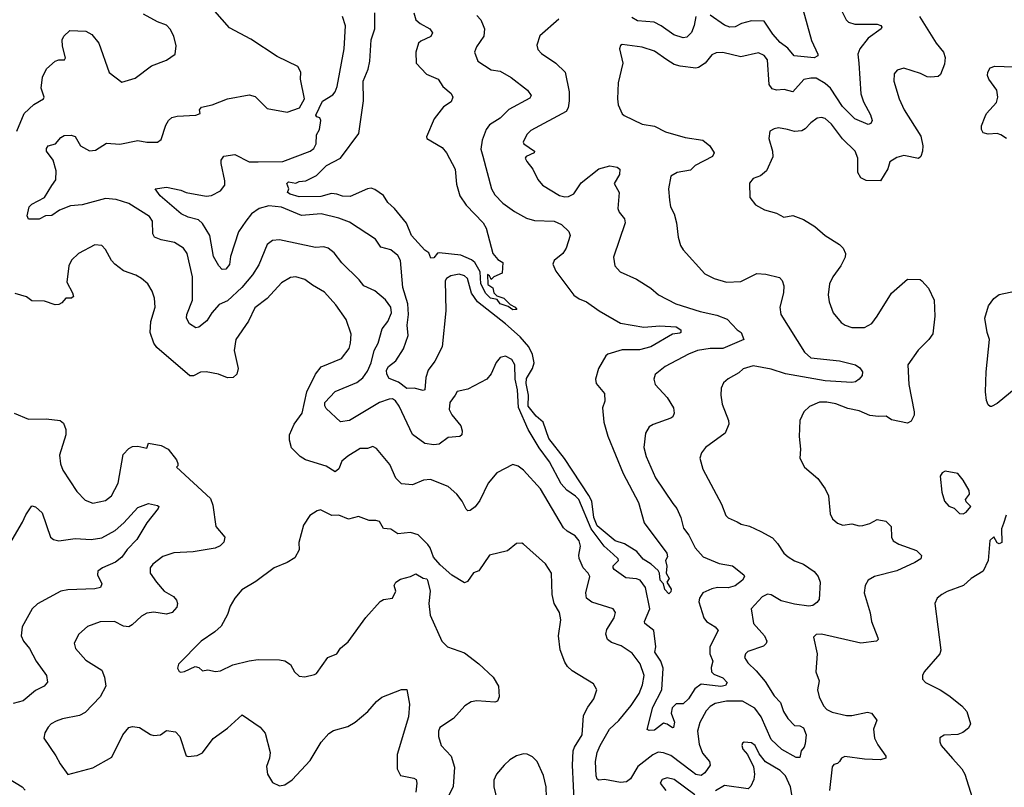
# Model space of a CAD drawing. Extents: x 1443846 to 1577407, y 839182 to 927291.
# Tile 253 of 256: x 1506246 to 1511734, y 902342 to 906617. Entities that reach past the tile are written whole.
import ezdxf

# ---------------------------------------------------------------- set-up
doc = ezdxf.new("R2010")
doc.units = 0

msp = doc.modelspace()

# ---------------------------------------------------------------- linework, layer by layer
at = {"layer": '0CON20XD'}
for points in [[(1506231.4, 905995), (1506271.4, 906095), (1506325, 906144.3), (1506380, 906175), (1506383.3, 906185), (1506366.9, 906235), (1506372.7, 906297.3), (1506395, 906343.3), (1506444.4, 906385.6), (1506465, 906393.3), (1506496.7, 906393.3), (1506502.5, 906405), (1506485, 906470), (1506483.8, 906505), (1506492.5, 906525), (1506525, 906556), (1506615, 906552.2), (1506649.2, 906535), (1506688.1, 906485), (1506745, 906323.3), (1506815, 906268.8), (1506889.7, 906290.3), (1506980.3, 906359.7), (1507065, 906392), (1507113.3, 906425), (1507118.3, 906471.7), (1507105.8, 906525), (1507085, 906563.8), (1507065.5, 906585.5), (1507015, 906604.2), (1506936.6, 906646.6)], [(1509251.2, 906618.8), (1509145, 906526.7), (1509128.6, 906475), (1509135, 906450), (1509155, 906429.2), (1509235, 906374.3), (1509286.7, 906325), (1509309.1, 906215), (1509309.1, 906165), (1509302.5, 906125), (1509292.9, 906105), (1509095, 905998.9), (1509073.1, 905976.9), (1509051.9, 905935), (1509057.1, 905925), (1509115.8, 905885), (1509114.2, 905875), (1509070, 905855), (1509063.1, 905845), (1509073, 905827), (1509105.6, 905785), (1509135, 905726), (1509160.8, 905695), (1509255, 905638.1), (1509285, 905630.9), (1509305, 905632.1), (1509335, 905646.7), (1509375, 905707.9), (1509474.2, 905785.8), (1509535, 905802.8), (1509576, 905795), (1509590.8, 905785), (1509589.2, 905755), (1509560, 905705), (1509587.1, 905655), (1509580.8, 905565), (1509588, 905545), (1509618, 905508), (1509621.4, 905485), (1509556.2, 905295), (1509563.3, 905245), (1509592.7, 905212.7), (1509685, 905172), (1509765, 905121.2), (1509806.7, 905085), (1509903.9, 905033.9), (1510038.3, 904991.7), (1510131.7, 904971.7), (1510188.7, 904948.7), (1510245, 904889.2), (1510266.7, 904875), (1510283.3, 904835), (1510164.7, 904785.3), (1510095, 904786.4), (1510025, 904774.7), (1509975, 904754.5), (1509843.8, 904685), (1509788.3, 904641.7), (1509781.2, 904615), (1509788.8, 904585), (1509855, 904512), (1509890.8, 904455), (1509894.2, 904425), (1509886, 904405), (1509875, 904397.5), (1509776.8, 904363.2), (1509755, 904348.8), (1509734.3, 904315), (1509725.8, 904235), (1509737.5, 904185), (1509790.6, 904065), (1509887, 903923), (1509908.9, 903895), (1509931.9, 903845), (1509945.7, 903785), (1509976.2, 903746.2), (1510010.6, 903675), (1510055, 903625.7), (1510145, 903588.9), (1510220, 903575), (1510282, 903525), (1510287.1, 903515), (1510275.6, 903495), (1510235, 903464.7), (1510195, 903452.1), (1510135, 903454.7), (1510105, 903448.1), (1510054.8, 903425.2), (1510035, 903396), (1510032.5, 903375), (1510058.8, 903285), (1510074.8, 903264.8), (1510122.5, 903235), (1510139.2, 903215), (1510092.8, 903125), (1510092.4, 903085), (1510110.3, 903045), (1510100.5, 903009.5), (1510102.7, 902985), (1510115, 902972.9), (1510165, 902951.8), (1510189.2, 902925), (1510180.2, 902909.8), (1510155, 902903.2), (1510045, 902917.1), (1510009.5, 902890.5), (1509975, 902835.6), (1509945, 902806.9), (1509905, 902806.7), (1509883.8, 902785), (1509877.5, 902755), (1509896.4, 902705), (1509890, 902675), (1509885, 902672.5), (1509855, 902694.3), (1509835, 902699.4), (1509785, 902660.4), (1509755, 902658.5), (1509744.6, 902664.6), (1509775, 902788.8), (1509826, 902884), (1509832.8, 903005), (1509820.4, 903045), (1509785.6, 903095), (1509792.5, 903125), (1509781.8, 903215), (1509730.5, 903255), (1509729.6, 903265), (1509759.5, 903335), (1509735.3, 903455), (1509705, 903495.9), (1509685, 903503.5), (1509625, 903508.1), (1509560.4, 903555), (1509553.3, 903565), (1509554.6, 903575), (1509583.1, 903605), (1509581.9, 903615), (1509555, 903639.5), (1509504.3, 903684.3), (1509431.6, 903781.6), (1509362.6, 903945), (1509345, 903964.1), (1509296.9, 903996.9), (1509265, 904032.3), (1509198.8, 904155), (1509142.4, 904232.4), (1509080.6, 904335), (1509027.1, 904457.1), (1509021.2, 904555), (1509007.2, 904615), (1509006.9, 904695), (1508989.2, 904725), (1508955, 904742.5), (1508925, 904736.2), (1508901.7, 904708.3), (1508874.3, 904645), (1508849.2, 904615), (1508745, 904559.4), (1508685, 904546), (1508674.2, 904525.8), (1508644.2, 904485), (1508640.9, 904445), (1508655, 904417.1), (1508705.7, 904355), (1508712.3, 904327.7), (1508710, 904305), (1508700, 904295), (1508635, 904290), (1508585, 904252.5), (1508555, 904249.4), (1508505, 904256.9), (1508435, 904305.8), (1508362.4, 904465), (1508341.2, 904495), (1508325, 904505.4), (1508305, 904504), (1508251.9, 904485), (1508085, 904384.5), (1508035, 904378), (1507955, 904452), (1507946.9, 904466.9), (1507946.9, 904485), (1508004.3, 904545.7), (1508125, 904596), (1508158.1, 904621.9), (1508185, 904659.1), (1508205.7, 904705), (1508222.8, 904775), (1508244.7, 904815), (1508267.3, 904895), (1508297.7, 904935), (1508317.9, 904985), (1508315.5, 905015), (1508285, 905056.2), (1508225, 905106.9), (1508164.6, 905134.6), (1508138.5, 905168.5), (1508042.2, 905262.2), (1507998.8, 905318.8), (1507966.2, 905345), (1507942.1, 905352.1), (1507895, 905348.9), (1507695, 905391.1), (1507655, 905387.1), (1507626, 905365), (1507579.1, 905250.9), (1507543.8, 905195), (1507484.7, 905125), (1507405, 905050.5), (1507358.9, 905031.1), (1507317.5, 904985), (1507289.8, 904940.2), (1507245, 904904.4), (1507228.6, 904901.4), (1507192.4, 904922.4), (1507175.5, 904955), (1507177.8, 904975), (1507209.7, 905055), (1507210.4, 905185), (1507180, 905315), (1507158.6, 905345), (1507110, 905375), (1507035, 905390), (1506997.5, 905405), (1506988.5, 905425), (1506986.4, 905495), (1506970.8, 905520.8), (1506855, 905593.6), (1506785, 905615.8), (1506725, 905621.8), (1506595, 905586.5), (1506529.8, 905580.2), (1506468, 905555), (1506425, 905526), (1506390, 905525), (1506355, 905506), (1506296.1, 905506.1), (1506288.8, 905525), (1506300, 905575), (1506315, 905589.6), (1506385, 905627.1), (1506425, 905692.7), (1506447.7, 905725), (1506449.1, 905775), (1506432.5, 905835), (1506396.8, 905885), (1506395, 905900), (1506405, 905913.3), (1506445.4, 905924.6), (1506475, 905960), (1506495, 905970.8), (1506533.9, 905973.9), (1506555, 905966.2), (1506586.2, 905915), (1506635, 905885.8), (1506669.1, 905890.9), (1506730.5, 905929.5), (1506805, 905924), (1506905, 905943.1), (1506955, 905934.3), (1507015, 905934), (1507035, 905950), (1507060.2, 906029.8), (1507075, 906055.8), (1507095, 906072.5), (1507125, 906079.4), (1507227.5, 906085), (1507252.5, 906095), (1507248.8, 906115), (1507260.5, 906129.5), (1507318.3, 906141.7), (1507405, 906175.6), (1507525, 906198.6), (1507558.3, 906188.3), (1507625, 906122.9), (1507737.9, 906102.1), (1507805.7, 906125), (1507833.3, 906175), (1507811.8, 906285), (1507813.1, 906325), (1507796.6, 906356.6), (1507681.7, 906411.7), (1507535, 906507.5), (1507415, 906571.4), (1507333.3, 906665)], [(1508443.5, 906655), (1508455, 906615.7), (1508478.1, 906595), (1508532.9, 906565), (1508546.8, 906543.2), (1508537.3, 906522.7), (1508482.4, 906497.6), (1508468.5, 906485), (1508454.8, 906435), (1508455.4, 906375.4), (1508513, 906313), (1508578.6, 906285), (1508604.5, 906244.5), (1508651.2, 906205), (1508661.2, 906185), (1508651.7, 906158.3), (1508609.1, 906130.9), (1508556.2, 906063.8), (1508513.8, 905965), (1508516, 905955), (1508601.8, 905905), (1508626.1, 905876.1), (1508672.7, 905785), (1508680.5, 905700.5), (1508699.5, 905635), (1508734.3, 905584.3), (1508830, 905485), (1508845.6, 905455), (1508884.4, 905314.4), (1508911.3, 905281.3), (1508938.8, 905265), (1508935.8, 905204.2), (1508890, 905185), (1508875, 905170), (1508872.5, 905175), (1508865, 905190), (1508853, 905197), (1508855, 905142.5), (1508883, 905123), (1508890, 905095), (1508905, 905078.8), (1508945, 905066.7), (1508980.5, 905030.5), (1509008, 905015), (1509017.5, 905002.5), (1508995, 905000.6), (1508969.5, 905019.5), (1508925, 905034.6), (1508908, 905058), (1508870.8, 905065), (1508845, 905091.1), (1508816.2, 905145), (1508812.4, 905212.4), (1508783.6, 905263.6), (1508765, 905279.5), (1508705, 905304.7), (1508585, 905319.2), (1508575, 905316.7), (1508555, 905290.8), (1508538.8, 905288.8), (1508527.5, 905317.5), (1508504, 905334), (1508430.4, 905415), (1508402.9, 905482.9), (1508335, 905565.5), (1508298.9, 905598.9), (1508275, 905636.9), (1508225, 905671.4), (1508205, 905677.8), (1508185, 905674.3), (1508087.9, 905632.1), (1508045, 905633.6), (1508013.8, 905645), (1507985, 905649.6), (1507925, 905632.9), (1507805, 905630.9), (1507753.3, 905645), (1507738.8, 905655), (1507746, 905675), (1507735.7, 905705), (1507745, 905714.3), (1507785, 905706.4), (1507804.8, 905715.2), (1507840.8, 905719.2), (1507901.6, 905748.4), (1507957.3, 905805), (1508034, 905846), (1508136.3, 905983.7), (1508162, 906165), (1508160, 906275), (1508188, 906342), (1508198.8, 906385), (1508205.3, 906504.7), (1508225.3, 906565), (1508226.6, 906655)], [(1510815, 906690.8), (1510852.9, 906615), (1510865, 906602.5), (1510901.2, 906591.2), (1511025, 906591.4), (1511046.7, 906585), (1511052, 906575), (1511047.5, 906565), (1510975.8, 906514.2), (1510929.6, 906455), (1510918.2, 906425), (1510923.6, 906375), (1510933.8, 906203.8), (1510948.7, 906158.7), (1510987.6, 906087.6), (1510997.5, 906055), (1510990.9, 906039.1), (1510975, 906032.7), (1510900.5, 906065), (1510832.9, 906132.9), (1510765, 906234.6), (1510735, 906260.8), (1510685, 906290.9), (1510655, 906291.8), (1510616.7, 906283.3), (1510555, 906214.2), (1510507.6, 906227.6), (1510464.5, 906224.5), (1510441.3, 906231.3), (1510423.9, 906255), (1510413.7, 906393.7), (1510395, 906418.1), (1510365, 906432.2), (1510265, 906409.6), (1510165, 906433.5), (1510127.9, 906432.1), (1510105, 906421.4), (1510066.2, 906373.8), (1510030.3, 906349.7), (1510015, 906346.6), (1509928.2, 906358.2), (1509895, 906367.9), (1509852.5, 906392.5), (1509785, 906442.2), (1509715, 906464.3), (1509605, 906478.8), (1509595, 906472.5), (1509588.8, 906455), (1509607.5, 906375), (1509582.5, 906265), (1509578.6, 906175), (1509582.7, 906142.7), (1509605, 906092.5), (1509615, 906082.5), (1509715, 906035.7), (1509785, 906023.3), (1509845, 905991.9), (1509955, 905960), (1510053.3, 905945), (1510092.5, 905915), (1510118, 905875), (1510108, 905855), (1510012, 905805), (1509985, 905778), (1509910, 905765), (1509876, 905745), (1509863.3, 905675), (1509868.1, 905611.9), (1509874.3, 905575), (1509894.2, 905535), (1509908.1, 905485), (1509915.6, 905405.6), (1509929.7, 905359.7), (1509944, 905335), (1510065, 905201.2), (1510117.5, 905175), (1510185.9, 905154.1), (1510265, 905158.6), (1510355, 905203.1), (1510405, 905200), (1510480.5, 905180.5), (1510496.2, 905165), (1510506, 905135), (1510502.9, 905095), (1510483.3, 905015), (1510488.1, 904975), (1510620, 904765), (1510655.7, 904734.3), (1510815, 904716.1), (1510904.8, 904694.8), (1510928.2, 904678.2), (1510943.1, 904655), (1510942.2, 904635), (1510925.5, 904614.5), (1510905, 904599.2), (1510884.5, 904595.5), (1510735, 904604.7), (1510514.8, 904644.8), (1510435, 904669.7), (1510335, 904689.6), (1510277.9, 904672.1), (1510255, 904649.2), (1510195, 904615.8), (1510170, 904595), (1510156, 904565), (1510154.2, 904525), (1510162.5, 904475), (1510197.5, 904385), (1510198.8, 904365), (1510178.8, 904315), (1510068, 904235), (1510046, 904205), (1510038, 904175), (1510054.4, 904114.4), (1510158.9, 903918.9), (1510181.4, 903855), (1510195, 903842.5), (1510245, 903820.8), (1510267.4, 903807.4), (1510315, 903795.7), (1510377.4, 903767.4), (1510441.4, 903731.4), (1510470.3, 903700.3), (1510505.8, 903645), (1510528.9, 903625), (1510565, 903602.9), (1510615, 903585.4), (1510675, 903544), (1510696.8, 903516.8), (1510707.1, 903485), (1510702.2, 903387.8), (1510689.7, 903370.3), (1510666.4, 903353.6), (1510645, 903350), (1510565, 903361.2), (1510491.3, 903381.3), (1510435, 903413.8), (1510415, 903417.1), (1510385, 903402.9), (1510322.5, 903335), (1510336.7, 903255), (1510398.6, 903185), (1510411.2, 903155), (1510407.3, 903142.7), (1510391.4, 903128.6), (1510305, 903098.1), (1510291.4, 903085), (1510287.1, 903065), (1510304.4, 903035), (1510351.5, 902991.5), (1510401.6, 902931.6)], [(1510610.9, 906675), (1510660.4, 906500.4), (1510694.4, 906425), (1510695.5, 906414.5), (1510675.2, 906404.8), (1510562.5, 906415), (1510528.5, 906458.5), (1510485, 906490.5), (1510445, 906536.1), (1510395, 906609.2), (1510325, 906610.9), (1510270, 906595), (1510235, 906577.7), (1510205, 906574.6), (1510175, 906585.4), (1510095, 906641.6)], [(1508795, 906639.4), (1508816.7, 906615), (1508830.5, 906585), (1508836.4, 906565), (1508833.1, 906525), (1508791.9, 906465), (1508780.6, 906435), (1508799.2, 906385), (1508875, 906337.1), (1508925, 906330.6), (1508985, 906295.6), (1509077.5, 906225), (1509098, 906195), (1509089.7, 906180.3), (1508973.1, 906116.9), (1508925, 906068.8), (1508865, 906031.9), (1508846.9, 906005), (1508824.1, 905945.9), (1508817.5, 905895), (1508827.1, 905857.1), (1508876.7, 905675), (1508895, 905642), (1508940, 905595), (1509005, 905548.6), (1509071.4, 905511.4), (1509115, 905497.5), (1509225, 905495.4), (1509265.5, 905475.5), (1509307, 905437), (1509314.2, 905415), (1509293.1, 905345), (1509272.9, 905315), (1509226.2, 905275), (1509218.8, 905255), (1509235, 905216.7), (1509335, 905082.2), (1509365, 905061.5), (1509405.3, 905045.3), (1509475.6, 904995), (1509595, 904926.5), (1509725, 904904.7), (1509815, 904910.9), (1509905, 904905.4), (1509930.7, 904889.3), (1509931.4, 904875), (1509925, 904870.5), (1509885, 904864.5), (1509765, 904794.3), (1509701.2, 904778.8), (1509605, 904778.9), (1509525, 904754.4), (1509512.9, 904745), (1509472.5, 904675), (1509456, 904615), (1509460.3, 904590.3), (1509506, 904535), (1509507.7, 904492.3), (1509494.1, 904455.9), (1509501.5, 904375), (1509525, 904297.5), (1509609.2, 904089.3), (1509695, 903928.8), (1509727.5, 903815), (1509853.8, 903645), (1509856.2, 903625), (1509846.2, 903605), (1509853.7, 903573.7), (1509848.9, 903535), (1509867.1, 903505), (1509853.1, 903485), (1509876.6, 903445), (1509875, 903431.2), (1509865, 903418.8), (1509842.7, 903442.7), (1509834.7, 903474.7), (1509817.1, 903495), (1509812.8, 903535), (1509805, 903550), (1509765.1, 903585.1), (1509722.3, 903612.3), (1509686, 903656), (1509617.2, 903697.2), (1509564.8, 903715), (1509465, 903798), (1509446, 903844), (1509435.1, 903935), (1509417.9, 903967.9), (1509282.7, 904172.7), (1509195.2, 904285), (1509163.2, 904375), (1509125, 904408.1), (1509080.4, 904465), (1509082.2, 904525), (1509070.2, 904590.2), (1509071.7, 904618.3), (1509105.1, 904675), (1509114.1, 904705), (1509105, 904752.2), (1509085, 904794.1), (1509035, 904850.5), (1508955, 904922.2), (1508797.3, 905045), (1508764.3, 905094.3), (1508741.8, 905175), (1508725, 905190.9), (1508695, 905199.4), (1508650.1, 905189.9), (1508625.8, 905175), (1508617.6, 905162.4), (1508622.1, 904995), (1508601.5, 904795), (1508560, 904715), (1508522.7, 904665), (1508510.4, 904625), (1508505, 904556.2), (1508495, 904551.1), (1508445.6, 904564.4), (1508405, 904563.3), (1508358.4, 904598.4), (1508305, 904618), (1508293.2, 904643.2), (1508291.4, 904665), (1508302.2, 904685), (1508343, 904717), (1508385.8, 904784.2), (1508411.3, 904858.7), (1508405.2, 904915), (1508412.8, 904975), (1508410.3, 905035), (1508381.1, 905125), (1508369.2, 905275), (1508354.1, 905304.1), (1508315, 905335.6), (1508259.4, 905349.4), (1508229.2, 905395), (1508085, 905489.2), (1508025, 905510.8), (1507926.2, 905535), (1507817.1, 905527.1), (1507705, 905573.1), (1507635, 905579.5), (1507581.5, 905565), (1507538.8, 905535), (1507506.5, 905495), (1507465.9, 905435), (1507422.2, 905297.8), (1507415, 905253.1), (1507395, 905226.7), (1507375.5, 905225.5), (1507356.1, 905246.1), (1507327.4, 905297.4), (1507306.2, 905415), (1507265, 905482.2), (1507242.3, 905502.3), (1507185, 905516.2), (1507147.1, 905535), (1507030, 905635), (1507001.2, 905675), (1507065, 905684.5), (1507145, 905666.9), (1507175, 905654.4), (1507285, 905634.6), (1507315, 905637.5), (1507366.4, 905663.6), (1507389.4, 905695), (1507389.3, 905719.3), (1507368.8, 905815), (1507370, 905835), (1507383.9, 905856.1), (1507445, 905866), (1507525, 905824.4), (1507575, 905824.5), (1507712.3, 905827.7), (1507865.9, 905884.1), (1507885, 905898.9), (1507898, 905925), (1507900.8, 905975), (1507916.9, 906005), (1507924, 906055), (1507919.3, 906069.3), (1507902.5, 906075), (1507896.7, 906085), (1507935, 906163.8), (1507991.4, 906198.6), (1508005.4, 906214.6), (1508016.1, 906243.9), (1508055.4, 906455), (1508062.6, 906582.6), (1508045, 906634)], [(1510014.6, 906635), (1510006.6, 906585), (1509990.7, 906545), (1509965, 906520), (1509945, 906514.7), (1509891.6, 906531.6), (1509822.2, 906582.2), (1509782.7, 906602.7), (1509689.5, 906610.5), (1509658.7, 906628.7)], [(1511261.4, 906635), (1511354.2, 906485), (1511395, 906436.2), (1511405.4, 906405.4), (1511401.3, 906368.7), (1511377.8, 906312.2), (1511365, 906300.8), (1511325, 906296.9), (1511305, 906299.2), (1511267.4, 906317.4), (1511175, 906346.9), (1511137.5, 906335), (1511120, 906315), (1511118, 906275), (1511147.5, 906175), (1511176, 906115), (1511268.6, 905968.6), (1511280.6, 905915), (1511277.5, 905885), (1511268.8, 905855), (1511255.8, 905844.2), (1511175, 905860.6), (1511135, 905848.5), (1511096, 905825), (1511084.5, 905785.5), (1511045, 905718.5), (1510965, 905720.9), (1510935.3, 905735.3), (1510918.5, 905765), (1510918.2, 905845), (1510903.8, 905885), (1510833.3, 905953.3), (1510770.5, 906035), (1510735, 906066.9), (1510715, 906072.2), (1510692, 906068), (1510655, 906042.9), (1510625, 906009.2), (1510605, 905998.6), (1510565, 905994.2), (1510525.6, 906005.6), (1510475, 906014), (1510451.2, 906008.8), (1510427.5, 905995), (1510421.2, 905955), (1510442.9, 905885), (1510445, 905852.5), (1510408.8, 905775), (1510375, 905748), (1510335, 905732), (1510315, 905706.7), (1510316.1, 905626.1), (1510346.7, 905585), (1510397, 905557), (1510465, 905539.2), (1510505, 905517.1), (1510555, 905526), (1510615, 905504), (1510678, 905465), (1510736, 905415), (1510815.4, 905365.4), (1510836, 905345), (1510849.2, 905315), (1510847.5, 905295), (1510822.9, 905245), (1510778.6, 905185), (1510760.8, 905145), (1510752, 905085), (1510758, 905045), (1510780, 904985), (1510825, 904930), (1510847.5, 904915), (1510885, 904902.9), (1510955, 904902.5), (1510995, 904924), (1511025, 904966.2), (1511105, 905093.8), (1511195, 905171.2), (1511265, 905170), (1511275, 905163.3), (1511312.3, 905122.3), (1511344, 905055), (1511347.1, 904965), (1511335, 904867.5), (1511314.2, 904835.8), (1511254.4, 904775.6), (1511195.7, 904694.3), (1511202.2, 904585), (1511232.3, 904432.3), (1511232, 904415), (1511215, 904380), (1511195, 904369.2), (1511105, 904387.5), (1511075, 904409.4), (1511033.5, 904406.5), (1510985, 904412.1), (1510925, 904438.8), (1510862.3, 904452.3), (1510795, 904478.2), (1510745, 904486.5), (1510705, 904485.8), (1510647.6, 904462.4), (1510617, 904433), (1510594.2, 904385), (1510591.4, 904295), (1510599.2, 904225), (1510594.2, 904174.2), (1510620, 904125), (1510695, 904061.2), (1510735.8, 904005), (1510754.2, 903965), (1510764.3, 903865), (1510777, 903837), (1510805, 903812), (1510835, 903801.4), (1510885, 903810), (1510925, 903798), (1510945, 903799.4), (1510985, 903810.6), (1511025.9, 903834.1), (1511074.3, 903824.3), (1511103.9, 903793.9), (1511105.8, 903735), (1511115, 903714), (1511146.3, 903696.3), (1511245, 903660.8), (1511272.3, 903632.3), (1511269.2, 903615), (1511235, 903593.8), (1511135, 903548.2), (1511010, 903515), (1510976.2, 903495), (1510959.2, 903465), (1510952.9, 903425), (1510986, 903314), (1510994.2, 903265), (1511029.2, 903175), (1511031.2, 903165), (1511022.5, 903155), (1510935, 903144.7), (1510715, 903195.6), (1510685, 903193.8), (1510671.7, 903178.3), (1510691.4, 903085), (1510684.5, 902984.5), (1510702, 902935), (1510692.5, 902885), (1510702.5, 902845), (1510727.1, 902795), (1510746, 902775), (1510775, 902760), (1510855, 902742.7), (1510885, 902742.5), (1510971.2, 902761.2), (1510994.3, 902754.3), (1511024, 902715), (1511005.8, 902665), (1511011.4, 902615), (1511029.1, 902579.1), (1511074, 902515), (1511073.3, 902505), (1511044.4, 902495.6), (1510955, 902497.9), (1510845, 902513.5), (1510827.5, 902505), (1510815, 902486.2), (1510805, 902474.4), (1510785, 902468.6), (1510774.6, 902455.4), (1510759.2, 902325)], [(1511746, 905955), (1511715, 905975.8), (1511695, 905982.9), (1511645, 905979.1), (1511616.5, 905986.5), (1511607.8, 906005), (1511607.5, 906025), (1511627, 906077), (1511635.6, 906095), (1511690, 906155), (1511698.5, 906185), (1511692.2, 906225), (1511647.8, 906285), (1511640.6, 906305), (1511642.5, 906325), (1511655, 906348.8), (1511682.2, 906357.8), (1511837.8, 906352.2)], [(1510401.6, 902931.6), (1510451.7, 902851.7), (1510487.3, 902815), (1510504.5, 902765), (1510528.1, 902725), (1510565, 902686.7), (1510595.5, 902684.5), (1510615, 902672.5), (1510630, 902635), (1510624.2, 902585), (1510618, 902565), (1510602, 902545), (1510595, 902507.5), (1510575, 902508), (1510495, 902553.3), (1510435, 902609.1), (1510379.3, 902735), (1510343.5, 902783.5), (1510275, 902822.4), (1510185, 902821.2), (1510122.2, 902807.8), (1510095, 902792.9), (1510072.2, 902767.8), (1510036.6, 902703.4), (1510024.1, 902655), (1510032.7, 902582.7), (1510051.2, 902531.2), (1510091.9, 902485), (1510095.7, 902465.7), (1510065, 902422.2), (1510045, 902407.5), (1510015, 902413.3), (1509991.6, 902431.6), (1509875, 902519), (1509835, 902534.7), (1509805, 902537.6), (1509775, 902522.7), (1509692.1, 902457.9), (1509650.3, 902389.7), (1509627.9, 902372.1), (1509595, 902369.1), (1509505, 902385.1), (1509475, 902381), (1509465, 902387.5), (1509459, 902405), (1509456.3, 902485), (1509464.2, 902535), (1509481.1, 902575), (1509534.6, 902665), (1509585.5, 902714.5), (1509655, 902797.3), (1509700, 902865), (1509718, 902912), (1509727.6, 902965), (1509705, 903029.4), (1509659.9, 903089.9), (1509598.9, 903128.9), (1509545, 903147.8), (1509522.5, 903165), (1509513.1, 903195), (1509519.1, 903220.9), (1509560, 903285), (1509567.5, 903315), (1509553.8, 903335), (1509435, 903372.3), (1509406.5, 903395), (1509401.8, 903425), (1509423.3, 903515), (1509414.4, 903535), (1509386.2, 903565), (1509365.4, 903615.4), (1509362.9, 903635), (1509371.5, 903685), (1509364.5, 903715), (1509342.3, 903742.3), (1509297.6, 903767.6), (1509277.4, 903787.4), (1509149.4, 904005), (1509055, 904108.6), (1509025, 904130.8), (1508995, 904139.2), (1508905, 904092.5), (1508857.5, 904035), (1508811.7, 903938.3), (1508785, 903903.8), (1508757.3, 903882.7), (1508745, 903882.5), (1508735, 903890), (1508712.5, 903935), (1508682.9, 903975), (1508635, 904017.1), (1508535.4, 904055.4), (1508497.4, 904052.6), (1508435, 904025.7), (1508375, 904031.8), (1508343.6, 904063.6), (1508309.8, 904139.8), (1508235, 904228.8), (1508215, 904240), (1508185, 904228.6), (1508145, 904228.6), (1508074.6, 904185.4), (1508042.1, 904157.9), (1508024.6, 904115), (1508005, 904099.6), (1507955, 904130), (1507840, 904165), (1507808.8, 904185), (1507762.1, 904232.1), (1507750.8, 904275), (1507750.8, 904305), (1507775.6, 904365), (1507820, 904425), (1507847.3, 904545), (1507895, 904642), (1507926.4, 904683.6), (1508040.2, 904729.8), (1508082.9, 904785), (1508091.1, 904815), (1508093.3, 904865), (1508066.4, 904946.4), (1508008.2, 905028.2), (1507945, 905100), (1507878, 905138), (1507835, 905170.6), (1507785, 905184.3), (1507755, 905181.4), (1507705, 905151.9), (1507625.4, 905064.6), (1507557.2, 905012.8), (1507522.4, 904937.6), (1507451.9, 904835), (1507442.5, 904775), (1507464.4, 904675), (1507456.9, 904643.1), (1507435.9, 904624.1), (1507405, 904621.4), (1507355, 904642.5), (1507285, 904656), (1507255, 904653.8), (1507215, 904633.3), (1507195, 904633.8), (1507010.9, 904790.9), (1506993.3, 904815), (1506974.3, 904875), (1506978, 904935), (1507001.2, 905015), (1506998, 905065), (1506984.2, 905105), (1506960, 905145), (1506926.2, 905175), (1506894.5, 905194.5), (1506825, 905218.6), (1506776, 905255), (1506758.6, 905275), (1506725, 905336.7), (1506705, 905358.8), (1506665, 905362.5), (1506575, 905313.8), (1506535, 905276.7), (1506520.8, 905245), (1506509.2, 905155), (1506541.2, 905095), (1506545.6, 905074.4), (1506535, 905065.8), (1506504.4, 905065.6), (1506480.5, 905039.5), (1506465, 905030), (1506445, 905028.8), (1506385, 905049.2), (1506315, 905051.9), (1506285, 905072.7), (1506221.1, 905091.1)], [(1511885, 904637.5), (1511695, 904480), (1511663, 904463), (1511655, 904462.5), (1511645, 904472.5), (1511635.7, 904495.7), (1511628.9, 904545), (1511633.7, 904656.3), (1511652, 904835), (1511639.2, 904875), (1511625.8, 904955), (1511646.4, 905023.6), (1511675, 905064.2), (1511705, 905086.9), (1511802.4, 905107.6)], [(1506215, 904426), (1506295, 904391.2), (1506393.9, 904393.9), (1506472.5, 904385), (1506490.5, 904370.5), (1506504, 904335), (1506503.8, 904305), (1506468.8, 904191.2), (1506473.2, 904143.2), (1506487.6, 904107.6), (1506565, 903988.8), (1506610.9, 903940.9), (1506655, 903924), (1506725, 903940), (1506757.5, 903965), (1506794.4, 904035), (1506822.5, 904195), (1506855, 904228.6), (1506875, 904240), (1506905, 904241.4), (1506955, 904230), (1506965, 904257.5), (1507035, 904246), (1507073.3, 904225), (1507120, 904165), (1507127.5, 904145), (1507127.5, 904132.5), (1507120, 904125), (1507309.5, 903949.5), (1507323.2, 903913.2), (1507340, 903795), (1507390, 903735), (1507385, 903706.7), (1507363.2, 903686.8), (1507335.5, 903674.5), (1507213.4, 903653.4), (1507105, 903648.6), (1507045, 903627.5), (1506988, 903585), (1506974, 903565), (1506973.8, 903535), (1507008.8, 903485), (1507052, 903435), (1507104, 903405), (1507120, 903385), (1507125.7, 903365), (1507122.5, 903345), (1507095.4, 903314.6), (1507064.4, 903305.6), (1506995, 903317.5), (1506955, 903312.2), (1506925, 903295.6), (1506873.9, 903246.1), (1506855, 903235.6), (1506825, 903240), (1506775, 903265.7), (1506695, 903264.2), (1506625, 903238), (1506575.9, 903194.1), (1506550, 903145), (1506557.5, 903115), (1506615, 903050), (1506704.1, 902994.1), (1506718.8, 902955), (1506725.8, 902905), (1506694.2, 902845), (1506612.2, 902757.8), (1506578.9, 902741.1), (1506485.8, 902724.2), (1506449.1, 902710.9), (1506422, 902695), (1506405, 902676.7), (1506386.7, 902645), (1506381.2, 902615), (1506447.9, 902517.9), (1506472.4, 902472.4), (1506515, 902413.3), (1506655, 902450), (1506760.9, 902509.1), (1506822.2, 902635), (1506854.6, 902675.4), (1506875, 902681.1), (1506915, 902674.2), (1506975, 902635.6), (1506995, 902630.5), (1507031.2, 902635), (1507065, 902658.6), (1507115, 902651.2), (1507139.2, 902625), (1507175, 902517.5), (1507185, 902513.8), (1507235, 902520), (1507265, 902533.3), (1507325, 902613.3), (1507405, 902671.2), (1507485.8, 902745.8), (1507586.8, 902676.8), (1507614.3, 902644.3), (1507642.5, 902535), (1507639.2, 902505), (1507622.2, 902457.8)], [(1511505, 903864), (1511522.5, 903875), (1511547.5, 903905), (1511522.5, 903932.5), (1511518.8, 903945), (1511540, 903975), (1511537.5, 903995), (1511505, 904052.5), (1511475, 904090), (1511405, 904102.5), (1511387, 904093), (1511376.7, 904075), (1511385.8, 903985), (1511401.2, 903935), (1511425, 903907.5), (1511455, 903896.7), (1511485, 903866.7), (1511505, 903864)], [(1506165, 903653.8), (1506262.2, 903817.8), (1506280, 903860), (1506315, 903908.8), (1506335, 903903.3), (1506371.2, 903871.2), (1506418.6, 903735), (1506435, 903721.9), (1506465, 903714.5), (1506555, 903727.5), (1506645, 903721.6), (1506705, 903731.6), (1506778.3, 903771.7), (1506827.5, 903815), (1506905, 903899.4), (1506965, 903922.9), (1507015, 903911.2), (1507021.2, 903905), (1507017.5, 903895), (1506956, 903815), (1506898.8, 903721.2), (1506845, 903665.6), (1506815, 903623.3), (1506780, 903595), (1506708, 903565), (1506682.5, 903545), (1506680, 903525), (1506704, 903475), (1506696.7, 903455), (1506665, 903447.8), (1506515, 903442.2), (1506475, 903434.7), (1506346.5, 903363.5), (1506316.4, 903335), (1506260, 903235), (1506255.6, 903185), (1506267.1, 903155), (1506301.1, 903115), (1506337.8, 903045), (1506396.2, 902965), (1506401.9, 902928.1), (1506382.9, 902905), (1506335, 902881.5), (1506265.9, 902824.1), (1506209.3, 902809.3)], [(1509325, 902990), (1509299.2, 903015), (1509285, 903038.8), (1509257.9, 903107.9), (1509248.6, 903185), (1509262.9, 903275), (1509254.3, 903315), (1509226.3, 903366.3), (1509213.3, 903415), (1509210.8, 903535), (1509176.9, 903586.9), (1509055, 903696.7), (1509045, 903701.2), (1509015, 903698.8), (1508965, 903659.2), (1508865, 903634.2), (1508805, 903546.7), (1508775, 903536.2), (1508741.7, 903488.3), (1508725, 903480), (1508654.2, 903524.2), (1508590.3, 903580.3), (1508553, 903623), (1508534.2, 903675), (1508520.8, 903695), (1508467.2, 903747.2), (1508425, 903761.4), (1508354.2, 903754.2), (1508315, 903780), (1508275, 903782.5), (1508252, 903822), (1508231.7, 903828.3), (1508195, 903828.6), (1508135, 903850), (1508080, 903835), (1508025, 903856.7), (1507986.1, 903856.1), (1507923, 903887), (1507905, 903882.5), (1507864.1, 903855.9), (1507827.7, 903802.3), (1507802, 903705), (1507803.8, 903665), (1507779.7, 903620.3), (1507736.8, 903593.2), (1507665, 903564.3), (1507562.7, 903487.3), (1507485, 903442), (1507445.7, 903395), (1507419.1, 903350.9), (1507404.3, 903305), (1507370.2, 903239.8), (1507335, 903207.5), (1507258.8, 903155), (1507131.7, 903028.3), (1507126.7, 903005), (1507135, 902987.5), (1507145, 902983.3), (1507165, 902986.7), (1507225, 903014), (1507245, 903008.8), (1507265, 902991.2), (1507295, 902996), (1507337.7, 902987.7), (1507365, 902990.8), (1507435, 903023.1), (1507525, 903047.1), (1507575.7, 903054.3), (1507695, 903052), (1507725, 903046.2), (1507756.7, 903025), (1507778, 902985), (1507805, 902961.2), (1507835, 902958), (1507890.3, 902969.7), (1507900, 902975), (1507963.3, 903065), (1508014.1, 903085.9), (1508035, 903116.7), (1508077, 903153), (1508175, 903286.7), (1508255, 903376.2), (1508275, 903387.5), (1508323.9, 903396.1), (1508343.3, 903435), (1508334.2, 903465), (1508343.8, 903485), (1508368.3, 903501.7), (1508425, 903515.7), (1508455, 903531.2), (1508495, 903506.7), (1508515, 903502.5), (1508520, 903495), (1508533.8, 903435), (1508526.2, 903365), (1508535, 903300), (1508599.2, 903155), (1508630, 903125), (1508725, 903090.8), (1508805, 903030), (1508884.5, 902954.5), (1508914.2, 902905), (1508919.2, 902845), (1508908.8, 902821.2), (1508894.2, 902815.8), (1508795, 902824.4), (1508762, 902818), (1508727.5, 902795), (1508665, 902724.3), (1508588.8, 902675), (1508580, 902655), (1508581.2, 902625), (1508595.8, 902575), (1508651.1, 902515), (1508669.1, 902455), (1508662.6, 902347.4), (1508627.5, 902275)], [(1511745, 903857.5), (1511729.3, 903810.7), (1511718.3, 903781.7), (1511720, 903705), (1511705, 903697.5), (1511695, 903703.3), (1511675, 903737.5), (1511653.1, 903716.9), (1511643.8, 903605), (1511616.7, 903545), (1511548.8, 903505), (1511507.5, 903465), (1511415, 903432), (1511386.7, 903415), (1511360, 903395), (1511346.7, 903365), (1511381.4, 903105), (1511374, 903085), (1511286.7, 902985), (1511277.5, 902965), (1511277.5, 902945), (1511295.9, 902925.9), (1511376.7, 902885), (1511425, 902852.5), (1511498, 902795), (1511526, 902765), (1511546, 902695), (1511535, 902671.2), (1511503, 902647), (1511475, 902635.7), (1511398.3, 902631.7), (1511375, 902617.5), (1511374, 902595), (1511382, 902575), (1511445, 902502), (1511497.1, 902445), (1511514.4, 902415), (1511554.5, 902285)], [(1509338.3, 902235), (1509328.2, 902465), (1509331.5, 902545), (1509337.8, 902565), (1509380.9, 902635), (1509388.6, 902741.4), (1509412.2, 902787.8), (1509445.8, 902835), (1509463.8, 902885), (1509445, 902918.8), (1509325, 902990)], [(1507622.2, 902457.8), (1507627.5, 902415), (1507655, 902368.8), (1507695, 902350), (1507725, 902356), (1507765, 902382.9), (1507865, 902491.4), (1507926.8, 902593.2), (1507968.9, 902641.1), (1507995, 902658.2), (1508075, 902681.5), (1508116, 902705), (1508186.7, 902765), (1508235, 902820), (1508265, 902843.8), (1508375, 902886), (1508405, 902886.2), (1508419.4, 902805), (1508414.4, 902735), (1508350.5, 902525), (1508349.4, 902445), (1508368.3, 902408.3), (1508442.7, 902392.7), (1508456.7, 902385), (1508460, 902365), (1508453.8, 902315)], [(1510562.4, 902225), (1510542.5, 902345), (1510514.7, 902405), (1510485.2, 902435.2), (1510403, 902483), (1510368.5, 902528.5), (1510345, 902575.7), (1510325, 902588.8), (1510285, 902593.3), (1510275, 902587.5), (1510272, 902575), (1510276.2, 902555), (1510302.5, 902525), (1510336.5, 902456.5), (1510341.8, 902415), (1510337.5, 902385), (1510322.3, 902347.7), (1510305.8, 902334.2), (1510175, 902352.7), (1510125, 902322.9)], [(1509183.5, 902285), (1509180, 902345), (1509165, 902407.5), (1509130, 902485), (1509105, 902512.5), (1509075, 902526.7), (1509055, 902528.8), (1509015, 902517.5), (1508978, 902495), (1508945.8, 902465), (1508904.2, 902415), (1508888.3, 902381.7), (1508888.6, 902345), (1508916, 902235)], [(1506185, 902390.5), (1506260.8, 902345), (1506276.1, 902326.1)], [(1510009.6, 902299.6), (1509893.8, 902385), (1509855, 902394.4), (1509828, 902385), (1509816, 902365), (1509848, 902325)]]:
    msp.add_lwpolyline(points, dxfattribs=at)

doc.saveas('drawing.dxf')
